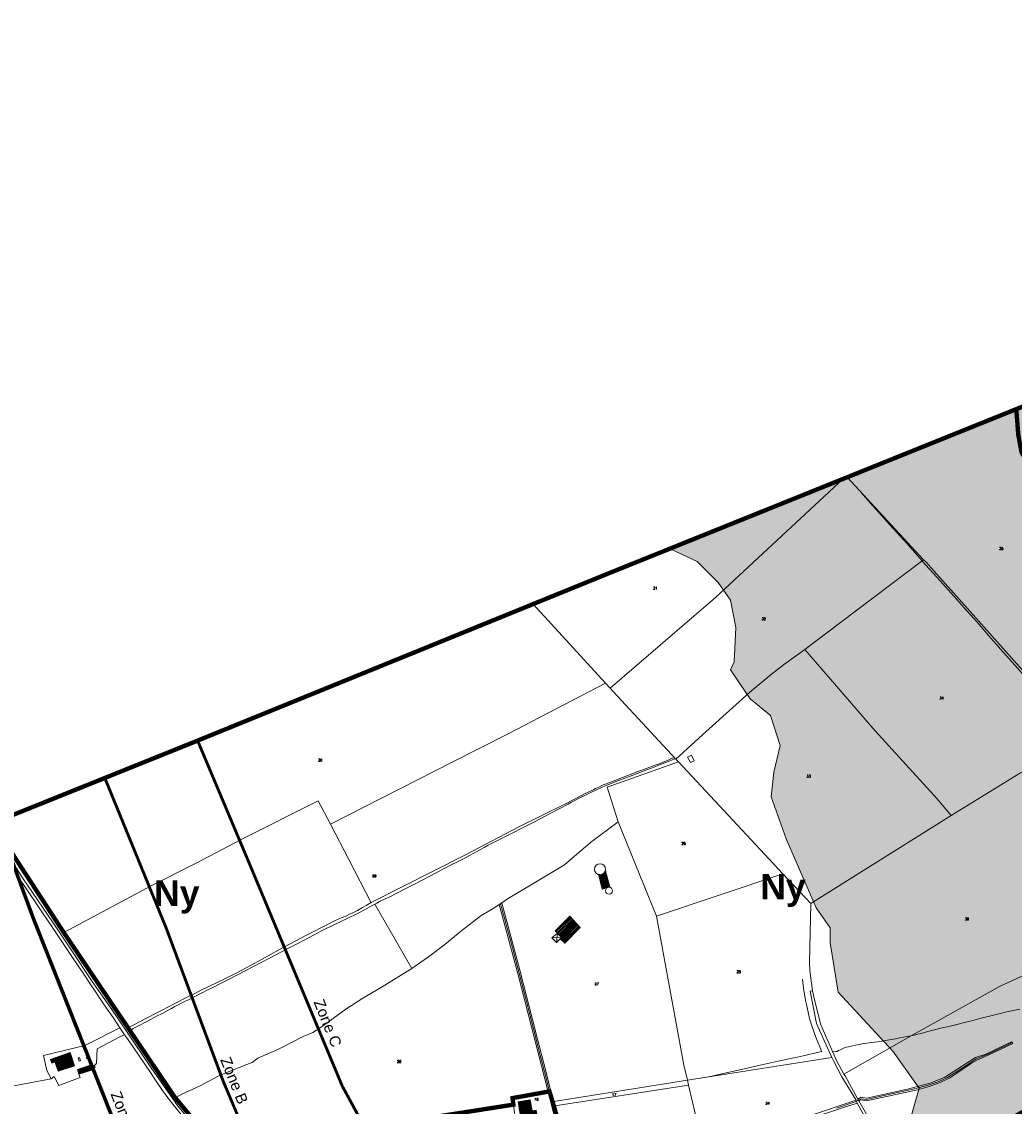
# Model space of a CAD drawing. Header units: metres. Extents: x 578835 to 593571, y 248557 to 255108.
# Tile 195 of 251: x 586752 to 588117, y 253424 to 254916. Entities that reach past the tile are written whole.
import ezdxf

# ---------------------------------------------------------------- set-up
doc = ezdxf.new("R2010")
doc.units = ezdxf.units.M
doc.linetypes.add('CACHEX2', pattern=[0.75, 0.5, -0.25])
doc.linetypes.add('SOLID_LINE', pattern=[0])
for name, color, linetype, lineweight in [('Cad-BATIMENT_BATI_LEGER13', 7, 'SOLID_LINE', 0), ('Cad-BATIMENT_BATI_PRIVE12', 7, 'SOLID_LINE', 0), ('Cad-BATIMENT_BATI_PRIVE12_HACH', 7, 'SOLID_LINE', 0), ('Cad-HYDROGRAPHI_COURS_D_EAU28', 5, 'SOLID_LINE', 0), ('Cad-PARCELLAIRE_PARCELLE1', 250, 'SOLID_LINE', 0), ('Cad-RESEAU_ROUT_AXE_DE_VOIE26', 255, 'SOLID_LINE', 0), ('Cad-RESEAU_ROUT_LIMITE_DE_VOIE_P23', 8, 'SOLID_LINE', 0), ('Cad-TOPONYMIE_NUMERO_DE_PARCELL182', 250, 'SOLID_LINE', 0), ('nouveau bâti', 7, 'Continuous', 5), ('PEB Poretta - tracé', 7, 'Continuous', 18), ('PLU', 7, 'CACHEX2', 5), ('PPRI global - contour', 152, 'Continuous', 5), ('PPRI global - hachures', 152, 'Continuous', 5)]:
    doc.layers.add(name, color=color, linetype=linetype, lineweight=lineweight)
doc.layers.add('PLU nom', color=7, linetype='Continuous')
doc.styles.add('LIEUDIT', font='arial.ttf', dxfattribs={"height": 10})
doc.styles.get("Standard").update_dxf_attribs({"font": 'arialbd_0.ttf', "height": 50})
doc.styles.add('TEXTSTYLE_45_11', font='txt.shx', dxfattribs={"oblique": 50})

msp = doc.modelspace()

# ---------------------------------------------------------------- hatches: boundary and pattern name
at = {"layer": 'Cad-BATIMENT_BATI_PRIVE12_HACH', "ltscale": 0.4}
h = msp.add_hatch(dxfattribs=at)
h.set_pattern_fill('ANSI31', color=256, scale=0.4, style=0)
h.paths.add_polyline_path([(586802, 253472.5), (586824.6, 253479.8), (586818.8, 253498.3), (586791.7, 253488.7), (586793.3, 253483.8), (586797.7, 253485.3)])
h = msp.add_hatch(dxfattribs=at)
h.set_pattern_fill('ANSI31', color=256, scale=0.4, style=0)
h.paths.add_polyline_path([(586850.4, 253476.9), (586849.5, 253479.8), (586848.9, 253481.6), (586828.6, 253474.8), (586830.5, 253468.5), (586851.1, 253475.1)])
h = msp.add_hatch(dxfattribs=at)
h.set_pattern_fill('ANSI31', color=256, scale=0.4, style=0)
h.paths.add_polyline_path([(587453.9, 253418.1), (587451.4, 253433.1), (587434.8, 253430.4), (587439.4, 253401.6), (587443.7, 253402.3), (587442.3, 253410.8), (587450.4, 253412.3), (587450.5, 253411.9), (587460.4, 253413.6), (587459.4, 253418.8)])
at = {"layer": 'nouveau bâti'}
h = msp.add_hatch(dxfattribs=at)
h.set_pattern_fill('ANSI31', color=256, scale=0.5, style=0)
h.paths.add_polyline_path([(587550.3, 253722.8), (587561.1, 253726.4), (587554.9, 253748.4), (587553.6, 253746), (587551.3, 253743.9), (587548, 253742.9), (587545.2, 253743.5)])
h = msp.add_hatch(dxfattribs=at)
h.set_pattern_fill('ANSI31', color=256, scale=0.5, style=0)
h.paths.add_polyline_path([(587485.9, 253665.7), (587505.7, 253686), (587520.3, 253670.2), (587498.9, 253648.6), (587492.8, 253654.7), (587494.6, 253656.6)])
at = {"layer": 'PPRI global - hachures', "ltscale": 0.4}
h = msp.add_hatch(dxfattribs=at)
h.set_pattern_fill('ANSI36', color=256, scale=2, style=0)
h.paths.add_polyline_path([(588279.6, 254448.5), (588214.7, 254422.3), (587887.2, 254289.6), (587644.6, 254190.8), (587681, 254173.8), (587710.1, 254144.7), (587727.1, 254120.5), (587734.4, 254082.9), (587731.9, 254035.6), (587727.1, 254024.7), (587753.8, 253984.7), (587781.7, 253961.7), (587795, 253920.5), (587786.5, 253884.1), (587782.9, 253850.2), (587795.3, 253815.2), (588457.6, 253834.7)])
h = msp.add_hatch(dxfattribs=at)
h.set_pattern_fill('ANSI36', color=256, scale=2, style=0)
h.paths.add_polyline_path([(588457.6, 253834.7), (587795.3, 253815.2), (587803.5, 253792), (587844.7, 253697.5), (587864.1, 253669.6), (587864.1, 253649), (587875, 253581.5), (587904.1, 253550), (587950.2, 253500.3), (587986.6, 253449.4), (587968.4, 253386.4), (587936.9, 253327), (587910.2, 253245.8), (587899.3, 253165.8), (587909, 253110.1), (587919.9, 253071.3), (587940.5, 253031.3), (587961.1, 252985.2), (587969.6, 252914.9), (587923.6, 252836.9), (587872.6, 252748.3), (587797.5, 252615.4), (588911.9, 252268.1)])

# ---------------------------------------------------------------- linework, layer by layer
at = {"layer": 'Cad-BATIMENT_BATI_LEGER13'}
for points in [[(586831.5, 253491.4), (586829.7, 253490.8), (586831.1, 253486.3), (586833, 253486.9), (586831.5, 253491.4), (586831.5, 253491.4)], [(586831.5, 253491.4), (586829.7, 253490.8), (586831.1, 253486.3), (586833, 253486.9), (586831.5, 253491.4), (586831.5, 253491.4)], [(586852.1, 253480.5), (586849.5, 253479.8), (586850.4, 253476.9), (586852.9, 253477.9), (586852.1, 253480.5), (586852.1, 253480.5)], [(586852.1, 253480.5), (586849.5, 253479.8), (586850.4, 253476.9), (586852.9, 253477.9), (586852.1, 253480.5), (586852.1, 253480.5)]]:
    msp.add_lwpolyline(points, close=True, dxfattribs=at)
at = {"layer": 'Cad-BATIMENT_BATI_PRIVE12'}
for points in [[(586802, 253472.5), (586824.6, 253479.8), (586818.8, 253498.3), (586791.7, 253488.7), (586793.3, 253483.8), (586797.7, 253485.3), (586802, 253472.5), (586802, 253472.5)], [(586850.4, 253476.9), (586850.4, 253476.9), (586849.5, 253479.8), (586849.5, 253479.8), (586848.9, 253481.6), (586828.6, 253474.8), (586830.5, 253468.5), (586851.1, 253475.1), (586850.4, 253476.9), (586850.4, 253476.9)], [(587453.9, 253418.1), (587451.4, 253433.1), (587434.8, 253430.4), (587439.4, 253401.6), (587443.7, 253402.3), (587442.3, 253410.8), (587450.4, 253412.3), (587450.5, 253411.9), (587460.4, 253413.6), (587459.4, 253418.8), (587453.9, 253418.1), (587453.9, 253418.1)]]:
    msp.add_lwpolyline(points, close=True, dxfattribs=at)
at = {"layer": 'Cad-HYDROGRAPHI_COURS_D_EAU28'}
msp.add_lwpolyline([(587851, 253536.2), (587841.9, 253572.6), (587839.8, 253583.3), (587839.5, 253583.2), (587836.7, 253582.7), (587845.1, 253538.4), (587866.4, 253491.4), (587868.5, 253486.8), (587880.1, 253464.7), (587899.8, 253432.9), (587901.2, 253428.4), (587943.5, 253353.6), (587966.1, 253316.1), (587967.8, 253317.2), (587969.7, 253318.5), (587965.6, 253324.4), (587946.9, 253355.6), (587903.4, 253431.7), (587902.1, 253434.2), (587884.4, 253466.2), (587883, 253468.6), (587872.8, 253487.3), (587851, 253536.2), (587851, 253536.2)], close=True, dxfattribs=at)
at = {"layer": 'Cad-PARCELLAIRE_PARCELLE1'}
for points in [[(588237.7, 253938.6), (588216.5, 253928.3), (588201.5, 253943.6), (588154.4, 253995.4), (588064.3, 254096.2), (587995.4, 254173), (587992.5, 254176.1), (587887.3, 254289.5), (588160.7, 254401), (588206.2, 254137.6), (588205.1, 254137.2), (588237.7, 253938.6), (588237.7, 253938.6)], [(587881.8, 254287.2), (587706.1, 254124.2), (587561.4, 253999.4), (587555.1, 254006.2), (587456, 254114.6), (587881.8, 254287.2), (587881.8, 254287.2)], [(587992.5, 254176.1), (587878.2, 254089.8), (587829.2, 254052.6), (587799.7, 254031.5), (587783.1, 254018.6), (587753.5, 253993.8), (587730.2, 253972.8), (587688.6, 253935.4), (587651.9, 253901.6), (587565.4, 253994.7), (587561.4, 253999.4), (587706.1, 254124.2), (587881.8, 254287.2), (587887.3, 254289.5), (587992.5, 254176.1), (587992.5, 254176.1)], [(588216.5, 253928.3), (588201.5, 253943.6), (588154.4, 253995.4), (588064.3, 254096.2), (587995.4, 254173), (587992.5, 254176.1), (587878.2, 254089.8), (587829.2, 254052.6), (587916.7, 253951.3), (587925.8, 253940.7), (587944.5, 253919.9), (587963.5, 253899.3), (587991.8, 253868.3), (588010.7, 253847.6), (588030.6, 253824.3), (588125.6, 253883.1), (588141.8, 253891.3), (588216.5, 253928.3), (588216.5, 253928.3)], [(588030.6, 253824.3), (587837.4, 253703.4), (587799.1, 253743.9), (587655.5, 253897.9), (587651.9, 253901.6), (587688.6, 253935.4), (587730.2, 253972.8), (587753.5, 253993.8), (587783.1, 254018.6), (587799.7, 254031.5), (587829.2, 254052.6), (587916.7, 253951.3), (587925.8, 253940.7), (587944.5, 253919.9), (587963.5, 253899.3), (587991.8, 253868.3), (588010.7, 253847.6), (588030.6, 253824.3), (588030.6, 253824.3)], [(587651.9, 253901.6), (587655.5, 253897.9), (587557.3, 253863.5), (587572.2, 253815.4), (587534.2, 253787.1), (587498.7, 253756.3), (587418.7, 253708.6), (587412.5, 253704.4), (587408.7, 253701.9), (587401.3, 253696.9), (587383.9, 253686.7), (587377.7, 253681.9), (587355.5, 253664.7), (587333.8, 253647), (587311.7, 253629.9), (587288.8, 253613.7), (587245.4, 253587.2), (587221.2, 253573.1), (587197.9, 253557.7), (587163.8, 253533.2), (587152.3, 253525.9), (587138.9, 253520.5), (587105.2, 253502.9), (587076.8, 253490.6), (587069, 253484.7), (587061.7, 253481.7), (587035.1, 253471.4), (587022.3, 253465.8), (586997.6, 253452.6), (586972.2, 253440.9), (586963.2, 253435.9), (586936.2, 253474.8), (586921, 253498.4), (586905.6, 253521.8), (586874, 253567.4), (586827.3, 253637.1), (586809.8, 253663.3), (586929.3, 253727.2), (586991.8, 253758.8), (587053.9, 253791.1), (587159.8, 253844.7), (587176.7, 253812.4), (587345.1, 253898.3), (587420, 253936.4), (587555.1, 254006.2), (587561.4, 253999.4), (587565.4, 253994.7), (587651.9, 253901.6), (587651.9, 253901.6)], [(587572.2, 253815.4), (587625, 253685.8), (587799.1, 253743.9), (587655.5, 253897.9), (587557.3, 253863.5), (587572.2, 253815.4), (587572.2, 253815.4)], [(587883, 253468.6), (587872.8, 253487.3), (587851, 253536.2), (587841.9, 253572.6), (587839.8, 253583.3), (587839.5, 253583.2), (587835.9, 253611), (587835.5, 253621.5), (587837.4, 253703.4), (588030.6, 253824.3), (588125.6, 253883.1), (588141.8, 253891.3), (588251.3, 253653.8), (588215.3, 253643.5), (588096.7, 253588.9), (587981.6, 253525.1), (587883, 253468.6), (587883, 253468.6)], [(587412.5, 253704.4), (587437.2, 253611.7), (587454.5, 253543.8), (587461.5, 253516.8), (587471.9, 253476.1), (587482.1, 253435.6), (587483.9, 253430.9), (587667.9, 253460.3), (587662.9, 253480.8), (587625, 253685.8), (587572.2, 253815.4), (587534.2, 253787.1), (587498.7, 253756.3), (587418.7, 253708.6), (587412.5, 253704.4), (587412.5, 253704.4)], [(587839.5, 253583.2), (587836.7, 253582.7), (587845.1, 253538.4), (587866.4, 253491.4), (587667.9, 253460.3), (587662.9, 253480.8), (587625, 253685.8), (587799.1, 253743.9), (587837.4, 253703.4), (587835.5, 253621.5), (587835.9, 253611), (587839.5, 253583.2), (587839.5, 253583.2)], [(586893.5, 253522.8), (586886.8, 253532.4), (586838.6, 253508.1), (586781.8, 253494.1), (586786.6, 253473.5), (586792.7, 253461.9), (586796.5, 253465.1), (586803.2, 253453), (586832.2, 253463.8), (586830.5, 253468.5), (586851.1, 253475.1), (586850.4, 253476.9), (586852.9, 253477.9), (586852.1, 253480.5), (586853.8, 253482.4), (586854.8, 253483.8), (586855.7, 253503.2), (586886.7, 253519.9), (586893.5, 253522.8), (586893.5, 253522.8)], [(587866.4, 253491.4), (587667.9, 253460.3), (587669.3, 253453.4), (587690.5, 253362.1), (587691.7, 253362.1), (587722.1, 253371.1), (587794.3, 253396.3), (587835.4, 253411.4), (587899.8, 253432.9), (587880.1, 253464.7), (587868.5, 253486.8), (587866.4, 253491.4), (587866.4, 253491.4)], [(587690.5, 253362.1), (587669.3, 253453.4), (587485.2, 253425.1), (587489.8, 253404.7), (587474, 253401.4), (587461.6, 253398.4), (587460.5, 253398), (587526.9, 253367.1), (587541.7, 253364.2), (587547.3, 253362.2), (587553.5, 253358.3), (587612.4, 253358.2), (587676.8, 253359.6), (587690.5, 253362.1), (587690.5, 253362.1)], [(587667.9, 253460.3), (587669.3, 253453.4), (587485.2, 253425.1), (587483.9, 253430.9), (587667.9, 253460.3), (587667.9, 253460.3)], [(587813.3, 253250.7), (587799.7, 253394.6), (587827.8, 253404.6), (587841, 253409.1), (587881, 253422.1), (587901.2, 253428.4), (587943.5, 253353.6), (587966.1, 253316.1), (587967.8, 253317.2), (587986.8, 253291.4), (587919.5, 253274.4), (587888.4, 253267.1), (587851.7, 253258.9), (587813.3, 253250.7), (587813.3, 253250.7)]]:
    msp.add_lwpolyline(points, close=True, dxfattribs=at)
for points in [[(586745.6, 253759.1), (586753.4, 253747.5), (586763.3, 253732.9), (586771.3, 253721.4), (586779.1, 253709.8), (586786.8, 253698.1), (586794.6, 253686.5), (586798.6, 253680), (586809.8, 253663.3), (586929.3, 253727.2), (586991.8, 253758.8), (587053.9, 253791.1), (587159.8, 253844.7), (587176.7, 253812.4), (587345.1, 253898.3), (587420, 253936.4), (587555.1, 254006.2), (587456, 254114.6), (587456, 254114.6), (587456, 254114.6), (587210.5, 254015), (586965.1, 253915.5), (586719.6, 253815.9)], [(586748.2, 253738.3), (586756.2, 253726.7), (586779.6, 253691.9), (586795.3, 253668.7), (586810.9, 253645.5), (586822.9, 253627.7), (586830.7, 253616.1), (586838.5, 253604.5), (586846.3, 253592.9), (586854, 253581.2), (586861.7, 253569.6), (586869.7, 253558), (586877.7, 253546.5), (586886.8, 253532.4), (586838.6, 253508.1), (586781.8, 253494.1), (586786.6, 253473.5), (586792.7, 253461.9), (586792.7, 253461.9), (586792.7, 253461.9), (586699.4, 253444.7)], [(587226.2, 253394.9), (587428.4, 253426.5), (587427.1, 253435.5), (587453.7, 253441.3), (587456.6, 253441.8), (587476, 253444.4), (587435, 253605.3), (587408.7, 253701.9), (587401.3, 253696.9), (587383.9, 253686.7), (587377.7, 253681.9), (587355.5, 253664.7), (587333.8, 253647), (587311.7, 253629.9), (587288.8, 253613.7), (587245.4, 253587.2), (587221.2, 253573.1), (587197.9, 253557.7), (587163.8, 253533.2), (587152.3, 253525.9), (587138.9, 253520.5), (587105.2, 253502.9), (587076.8, 253490.6), (587069, 253484.7), (587061.7, 253481.7), (587035.1, 253471.4), (587022.3, 253465.8), (586997.6, 253452.6), (586972.2, 253440.9), (586963.2, 253435.9), (586963.2, 253435.9), (586963.2, 253435.9), (587023.8, 253363.2)], [(587946.9, 253355.6), (587903.4, 253431.7), (587906, 253433), (587914, 253431.9), (587984.2, 253446.9), (588000.2, 253451.4), (588015.3, 253457), (588028.5, 253463.7), (588038.4, 253470.1), (588058.4, 253483.7), (588065.7, 253488), (588081.4, 253494.5), (588115.2, 253510.9), (588113.5, 253512.9), (588077.9, 253496.2), (588063.8, 253491.3), (588021.7, 253464.3), (588003.1, 253456.4), (587970.2, 253447.8), (587913.9, 253435.5), (587906.5, 253436.9), (587902.1, 253434.2), (587884.4, 253466.2), (587883, 253468.6), (587883, 253468.6), (587883, 253468.6), (587981.6, 253525.1), (588096.7, 253588.9), (588215.3, 253643.5)], [(586699.4, 253444.7), (586792.7, 253461.9), (586796.5, 253465.1), (586803.2, 253453), (586832.2, 253463.8), (586830.5, 253468.5), (586851.1, 253475.1), (586850.4, 253476.9), (586852.9, 253477.9), (586852.1, 253480.5), (586853.8, 253482.4), (586854.8, 253483.8), (586855.7, 253503.2), (586886.7, 253519.9), (586893.5, 253522.8), (586893.5, 253522.8), (586893.5, 253522.8), (586897.7, 253516.9), (586905.7, 253505.4), (586913.6, 253493.8), (586921.4, 253482.3), (586929.3, 253470.7), (586937.1, 253459), (586944.9, 253447.4), (586952.9, 253436), (586961.5, 253424.8), (586974.9, 253408.6)], [(587431.7, 253401.4), (587428.4, 253426.5), (587427.1, 253435.5), (587453.7, 253441.3), (587456.6, 253441.8), (587476, 253444.4), (587476, 253444.4), (587476, 253444.4), (587484.2, 253411.3)], [(587226.2, 253394.9), (587428.4, 253426.5), (587431.7, 253401.4)]]:
    msp.add_lwpolyline(points, dxfattribs=at)
at = {"layer": 'Cad-RESEAU_ROUT_AXE_DE_VOIE26'}
for points in [[(586707, 253810.2), (586754, 253737.4), (586794.4, 253678), (586820.1, 253639.4), (586849, 253596.2), (586875.7, 253557.4), (586898.1, 253524.9), (586927, 253481.6), (586959.6, 253434.4), (586966.3, 253425.5), (587022.5, 253357.1)], [(587410.5, 253703.1), (587411.9, 253697.7), (587424.6, 253651.2), (587436.3, 253607.4), (587446.2, 253568.3), (587455.9, 253530.8), (587465.1, 253494.8), (587473.7, 253461.2), (587480.4, 253434.6), (587486, 253412.1), (587485.7, 253405.8), (587470.6, 253402.3), (587456.7, 253398.5)], [(588114.3, 253511.9), (588106.2, 253508), (588080.1, 253495.4), (588064.8, 253489.7), (588046.8, 253477.8), (588025.2, 253464), (588012.6, 253458), (587998.8, 253453.2), (587980, 253448.2), (587936.2, 253438.6), (587914, 253433.8), (587906.5, 253434.8), (587898.5, 253430.6), (587872.6, 253421.7)]]:
    msp.add_lwpolyline(points, dxfattribs=at)
at = {"layer": 'Cad-RESEAU_ROUT_LIMITE_DE_VOIE_P23'}
msp.add_line((587288.8, 253613.8), (587237.8, 253702.5), dxfattribs=at)
for points in [[(588128.9, 254018.7), (588114.4, 254035.1), (588098.4, 254053.3), (588095.7, 254056.3), (588085, 254068.4), (588074.1, 254081.1), (588066.7, 254089.6), (588057.5, 254099.7), (588051.3, 254106.5), (588034.4, 254125.6), (588022.8, 254138.6), (588015.1, 254147.2), (588011.1, 254151.6), (587995.2, 254168.9), (587984.7, 254181.4), (587977.9, 254189.3), (587971, 254197.1), (587966, 254202.7), (587955.8, 254213.6), (587945.7, 254224.6), (587942, 254228.7), (587927.2, 254245.3), (587922.2, 254250.9), (587906.4, 254268.9)], [(587649.4, 253904.3), (587643.8, 253901.7), (587640.1, 253900.1), (587636.8, 253898.7), (587630.2, 253896), (587623.5, 253893.4), (587603.4, 253886), (587599.5, 253884.6), (587584.1, 253878.8), (587572.3, 253874.2), (587564.4, 253871.1), (587559.4, 253869.3), (587554.4, 253867.5), (587551.9, 253866.5), (587549.8, 253865.6), (587545.6, 253863.5), (587541.4, 253861.3), (587539, 253860.2), (587529.4, 253855.6), (587527.9, 253854.8), (587521.9, 253851.7), (587498.8, 253839.8), (587435.7, 253808.5), (587361.3, 253769.7), (587232.8, 253704.5), (587225.6, 253700.3), (587220.7, 253697.6), (587213.7, 253693.8), (587206.6, 253690.1), (587203, 253688.4), (587198.8, 253686.5), (587190.4, 253683), (587186.2, 253681.2), (587182, 253679.3), (587174.3, 253675.5), (587143.8, 253659.8), (587136.1, 253655.7), (587105.6, 253639.4), (587082.8, 253626.8), (587067.6, 253618.5), (587060.7, 253614.8), (587046.9, 253607.5), (587033, 253600.4), (586998, 253583.5), (586989.3, 253579.2), (586980.4, 253574.8), (586962.7, 253565.8), (586945.1, 253556.7), (586937.6, 253552.8), (586922.6, 253545), (586898.4, 253532.1)], [(586901.1, 253528), (586901.6, 253528.5), (586902.5, 253529.3), (586903.6, 253530), (586905.3, 253531.1), (586912.5, 253535.1), (586923.3, 253540.7), (586939.4, 253549.2), (586943.1, 253551.2), (586958, 253559), (586961.8, 253561), (586977, 253568.7), (586981.4, 253570.9), (586998.9, 253579.7), (587000.2, 253580.4), (587005.3, 253583.1), (587015.7, 253588.2), (587022.6, 253591.7), (587037.3, 253599.3), (587047, 253604.3), (587060.2, 253611), (587069, 253615.5), (587093.7, 253628.6), (587108.2, 253636.4), (587118, 253641.5), (587130.8, 253648), (587139.4, 253652.3), (587154.4, 253660.3), (587164.4, 253665.5), (587169.1, 253667.9), (587188.1, 253677.3), (587202.3, 253684.1), (587211.8, 253688.7), (587216.4, 253691.1), (587234.9, 253700.9), (587240.5, 253703.9), (587244.2, 253705.9), (587252, 253709.7), (587257.3, 253712.2), (587279.6, 253723.6), (587294.8, 253731.2), (587304.8, 253736.4), (587321.3, 253745.2), (587332.3, 253751), (587342.8, 253756.3), (587353.4, 253761.6), (587358.7, 253764.3), (587382.3, 253777.2), (587388.2, 253780.5), (587393.7, 253783.4), (587415.8, 253794.7), (587451.6, 253813), (587457.1, 253815.8), (587478.8, 253827), (587503.5, 253840.1), (587507.3, 253842.1), (587522.6, 253850), (587544.6, 253860.3), (587546.8, 253861.5), (587551.5, 253863.7), (587556.1, 253865.7), (587559.2, 253867), (587571.7, 253871.8), (587582.9, 253876), (587590.4, 253878.7), (587612.7, 253887.4), (587616.8, 253888.9), (587633.1, 253895.2), (587636.5, 253896.6), (587650.3, 253902.2)], [(587673.4, 253907.3), (587667.7, 253904.5), (587671.7, 253897), (587677.1, 253899.7), (587673.4, 253907.3)], [(587232.8, 253704.4), (587201.8, 253763.7), (587176.8, 253812.5)], [(587698.3, 253465.1), (587699.8, 253465.4), (587704.9, 253466.5), (587725, 253471.1), (587748.1, 253476.3), (587767.9, 253480.8), (587792.4, 253486.2), (587825.1, 253493.5), (587852, 253499.5), (587851, 253502.9), (587846.2, 253515), (587843.1, 253523), (587841.6, 253527), (587838.7, 253535), (587837.3, 253539.1), (587836.1, 253543.1), (587835, 253547.3), (587831.4, 253564.3), (587830.6, 253568.2), (587829.1, 253576), (587827.8, 253583.8), (587827.4, 253586.8), (587826, 253599.2)], [(588125, 253558), (588108.6, 253554.5), (588104.6, 253553.6), (588098, 253552.1), (588084.9, 253548.9), (588071.9, 253545.7), (588060.2, 253542.5), (588052.4, 253540.4), (588038.4, 253536.8), (588029, 253534.5), (588016.2, 253531.7), (588007.6, 253529.7), (587998.3, 253527.2), (587989, 253524.6), (587984.4, 253523.4), (587979.5, 253522.2), (587969.7, 253520.2), (587960, 253518.3), (587953.8, 253517.2), (587929.4, 253513.2), (587920.6, 253512), (587911.9, 253510.8), (587907.5, 253510.1), (587904.1, 253509.5), (587890.6, 253506.6), (587889.2, 253506.3), (587886.4, 253505.6), (587883.6, 253504.8), (587882.4, 253504.3), (587878, 253502.2), (587875.6, 253500.9), (587873.9, 253500.1), (587873.4, 253499.9), (587872.4, 253499.7), (587867.5, 253499.3)]]:
    msp.add_lwpolyline(points, dxfattribs=at)
at = {"layer": 'nouveau bâti'}
for points in [[(587550.3, 253722.8), (587561.1, 253726.4), (587554.9, 253748.4), (587553.6, 253746), (587551.3, 253743.9), (587548, 253742.9), (587545.2, 253743.5)], [(587485.9, 253665.7), (587505.7, 253686), (587520.3, 253670.2), (587498.9, 253648.6), (587492.8, 253654.7), (587494.6, 253656.6)], [(587481.2, 253656.1), (587487.6, 253649.8), (587492.8, 253654.7), (587494.6, 253656.6), (587489, 253662.5)]]:
    msp.add_lwpolyline(points, close=True, dxfattribs=at)
for points in [[(587487.6, 253649.8), (587489, 253662.5)], [(587494.6, 253656.6), (587481.2, 253656.1)]]:
    msp.add_lwpolyline(points, dxfattribs=at)
for centre, radius in [((587547.4, 253750.4), 7.62), ((587559.9, 253720.8), 4.75)]:
    msp.add_circle(centre, radius, dxfattribs=at)
at = {"layer": 'PEB Poretta - tracé', "color": 82, "const_width": 4}
msp.add_lwpolyline([(587872, 251704.2), (587873.4, 251711.3), (587887.8, 251761.1), (587897.9, 251785.9), (587918.3, 251851.5), (587933.5, 251876.4), (587967.6, 251926), (587987.2, 251936.4), (587841.3, 252234.2), (587662.9, 252606), (587459.7, 253003.2), (587360.1, 253190.9), (587301.9, 253273.5), (587251.2, 253344.9), (587193, 253451.9), (587064.7, 253759.2), (586993.9, 253927.3)], dxfattribs=at)
at = {"layer": 'PEB Poretta - tracé', "color": 5, "const_width": 4}
msp.add_lwpolyline([(587563.9, 251376.6), (587603.8, 251386.4), (587644.1, 251431.9), (587709, 251456.4), (587734.1, 251481.2), (587798.7, 251576.5), (587859.2, 251666.7), (587872, 251704.2), (587819.3, 251831), (587609.4, 252316.2), (587426.8, 252722.2), (587255.3, 253070.5), (587123.9, 253287.6), (587063.7, 253377), (587029, 253459.1), (586950.5, 253670), (586866.4, 253875.6)], dxfattribs=at)
at = {"layer": 'PEB Poretta - tracé', "color": 1, "const_width": 5}
msp.add_lwpolyline([(587562.9, 251376.4), (587563.9, 251376.6), (587599.3, 251463.6), (587616.5, 251559.9), (587609.5, 251646.7), (587558.8, 251816), (587509.1, 251985.4), (587482.7, 252072), (587452.5, 252159.4), (587423.5, 252232.9), (587359, 252381.2), (587155, 252799.5), (586984.5, 253172.1), (586882.1, 253395.1), (586768.4, 253681.7), (586718.5, 253816.4)], dxfattribs=at)
at = {"layer": 'PLU', "color": 7, "ltscale": 2, "const_width": 6}
for points in [[(589450.2, 254913.2), (588908.5, 254703.2), (588197, 254414.3), (587881.8, 254287.3), (587559.6, 254157.5), (586993.9, 253927.3), (586154, 253589.2)], [(588119.9, 254384.4), (588122.7, 254348.3), (588127.1, 254324.2), (588142.2, 254298.9), (588172.4, 254273), (588200.2, 254251.3), (588211.8, 254231.6), (588214.2, 254200.3), (588209.2, 254112), (588259.6, 253949.4), (588259.6, 253949.4), (588348, 253992.6), (588372.6, 253920.2), (588407.1, 253820.5), (588417.6, 253793.1), (588428.3, 253785), (588438.4, 253778.6), (588387.1, 253687.9), (588284, 253504.1), (588256.2, 253489), (588075, 253386)], [(587023.8, 253363.3), (586962.7, 253436.6), (586809.8, 253663.4), (586712.7, 253812.3)], [(588014.1, 253034.6), (587770.8, 253000.2), (587758, 253057.4), (587762.8, 253101.9), (587759.6, 253132.4), (587758.7, 253161.5), (587745.6, 253191.9), (587722.2, 253233.1), (587703.5, 253276.9), (587695.1, 253317.5), (587690.6, 253361.6), (587676.3, 253356.3), (587611.5, 253353.6), (587550.7, 253353.2), (587540.1, 253361), (587527.7, 253361.3), (587453.7, 253397.7), (587489.8, 253404.8), (587477.9, 253444.8), (587427.1, 253435.6), (587428.3, 253426.6), (587023.8, 253363.3)]]:
    msp.add_lwpolyline(points, dxfattribs=at)
at = {"layer": 'PPRI global - contour'}
msp.add_lwpolyline([(588214.7, 254422.3), (587887.2, 254289.6), (587644.6, 254190.8), (587681, 254173.8), (587710.1, 254144.7), (587727.1, 254120.5), (587734.4, 254082.9), (587731.9, 254035.6), (587727.1, 254024.7), (587753.8, 253984.7), (587781.7, 253961.7), (587795, 253920.5), (587786.5, 253884.1), (587782.9, 253850.2), (587803.5, 253792), (587844.7, 253697.5), (587864.1, 253669.6), (587864.1, 253649), (587875, 253581.5), (587904.1, 253550), (587950.2, 253500.3), (587986.6, 253449.4), (587968.4, 253386.4)], dxfattribs=at).dxf.unprotected_set("ltscale", 0)

# ---------------------------------------------------------------- texts
at = {"layer": 'Cad-TOPONYMIE_NUMERO_DE_PARCELL182', "style": 'TEXTSTYLE_45_11'}
for s, p in [('35', (588096.2, 254189.7)), ('31', (587620.4, 254135.3)), ('32', (587769.7, 254093.1)), ('34', (588014.4, 253984.1)), ('30', (587159.4, 253898.7)), ('33', (587831.4, 253876.8)), ('26', (587659.3, 253784.1)), ('29', (587234, 253739.3)), ('39', (588049, 253680.3)), ('25', (587735.3, 253607.6)), ('27', (587539.9, 253590.8)), ('2', (586840.1, 253490.6)), ('28', (587268.1, 253484.1)), ('17', (587563.9, 253438.7)), ('16', (587456.8, 253432.2)), ('24', (587774.9, 253426.7))]:
    msp.add_text(s, height=3.49, rotation=359.5887, dxfattribs=at).set_placement(p)
at = {"layer": 'PEB Poretta - tracé', "color": 72, "style": 'LIEUDIT'}
msp.add_text('Zone C', height=15, rotation=291.8163, dxfattribs=at).set_placement((587153.2, 253567.9))
at = {"layer": 'PEB Poretta - tracé', "color": 5, "style": 'LIEUDIT'}
msp.add_text('Zone B', height=15, rotation=291.8163, dxfattribs=at).set_placement((587024.8, 253488.4))
at = {"layer": 'PEB Poretta - tracé', "color": 1, "style": 'LIEUDIT'}
msp.add_text('Zone A', height=15, rotation=291.8163, dxfattribs=at).set_placement((586873.9, 253441.1))
at = {"layer": 'PLU nom', "char_height": 35, "width": 195.342, "attachment_point": 2}
for insert in [(586965.3, 253734.9), (587799.1, 253744)]:
    msp.add_mtext('Ny', dxfattribs=dict(at, insert=insert))

doc.saveas('drawing.dxf')
